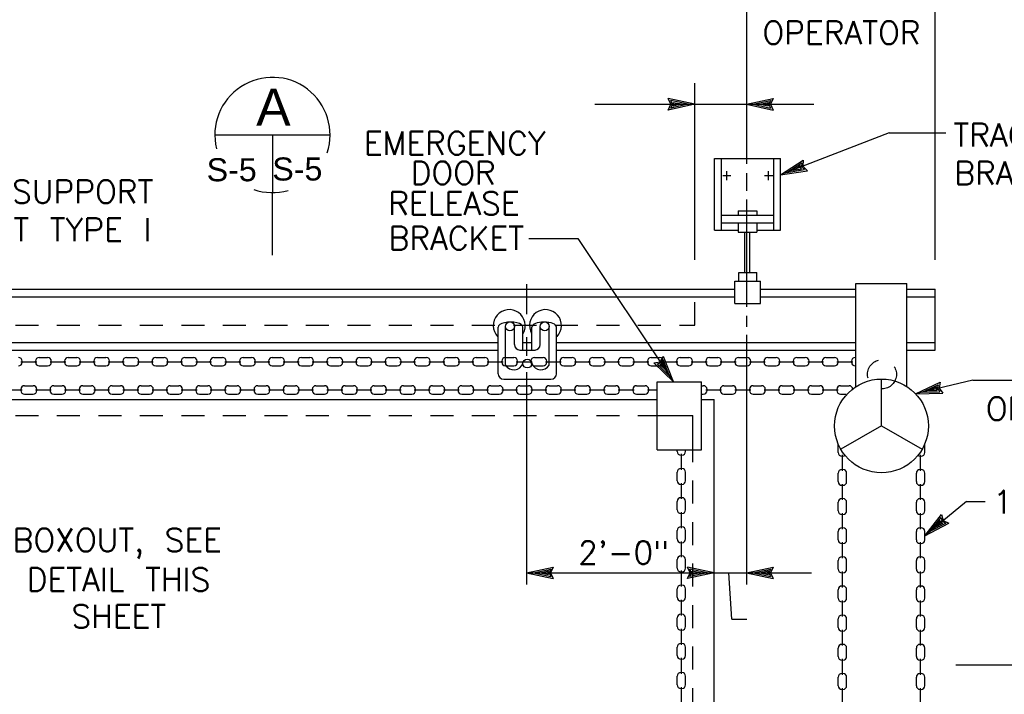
# Model space of a CAD drawing. Extents: x -31.3 to 10.7, y -20.4 to 9.6.
# Tile 8 of 25: x -18.8 to -13.4, y 2.2 to 5.8. Entities that reach past the tile are written whole.
import ezdxf
from ezdxf.enums import TextEntityAlignment as Align

# ---------------------------------------------------------------- set-up
doc = ezdxf.new("R2010")
doc.units = 0
doc.header["$MEASUREMENT"] = 0
doc.linetypes.add('HIDDEN2', pattern=[0.1875, 0.125, -0.0625])
doc.layers.add('01', color=7, linetype='CONTINUOUS')
doc.layers.add('02', color=7, linetype='CONTINUOUS')
doc.styles.add('ARIAL', font='Arial')
doc.styles.add('TXT_SHX', font='txt.shx')

msp = doc.modelspace()

# ---------------------------------------------------------------- linework, layer by layer
at = {"layer": '01', "color": 7, "linetype": 'CONTINUOUS'}
for p, q in [((-14.8296, 6.2604), (-14.8296, 5.0334)), ((-13.8066, 4.5134), (-13.8066, 6.2604)), ((-15.1096, 4.5134), (-15.1096, 5.4704)), ((-15.6516, 5.3564), (-15.1096, 5.3564)), ((-15.1096, 5.3564), (-15.2536, 5.3874)), ((-15.2396, 5.3564), (-15.2536, 5.3874)), ((-15.1096, 5.3564), (-15.2536, 5.3254)), ((-15.2536, 5.3254), (-15.2396, 5.3564)), ((-15.1466, 5.3564), (-15.2406, 5.3764)), ((-15.2316, 5.3564), (-15.2406, 5.3764)), ((-15.1466, 5.3564), (-15.2406, 5.3364)), ((-15.2406, 5.3364), (-15.2316, 5.3564)), ((-15.1826, 5.3564), (-15.2276, 5.3654)), ((-15.2236, 5.3564), (-15.2276, 5.3654)), ((-15.1826, 5.3564), (-15.2276, 5.3464)), ((-15.2276, 5.3464), (-15.2236, 5.3564)), ((-15.1096, 5.3564), (-14.8296, 5.3564)), ((-14.8296, 5.3564), (-14.6856, 5.3874)), ((-14.8296, 5.3564), (-14.4646, 5.3564)), ((-14.8296, 5.3564), (-14.6856, 5.3254)), ((-14.7926, 5.3564), (-14.6986, 5.3764)), ((-14.7926, 5.3564), (-14.6986, 5.3364)), ((-14.7566, 5.3564), (-14.7116, 5.3664)), ((-14.7566, 5.3564), (-14.7116, 5.3474)), ((-14.7116, 5.3664), (-14.7156, 5.3564)), ((-14.7156, 5.3564), (-14.7116, 5.3474)), ((-14.6986, 5.3764), (-14.7076, 5.3564)), ((-14.7076, 5.3564), (-14.6986, 5.3364)), ((-14.6856, 5.3874), (-14.6996, 5.3564)), ((-14.6996, 5.3564), (-14.6856, 5.3254)), ((-14.0566, 5.2024), (-14.6446, 4.9734)), ((-14.0566, 5.2024), (-13.7486, 5.2024)), ((-15.0026, 4.6744), (-15.0026, 5.0624)), ((-15.0026, 5.0624), (-14.6446, 5.0624)), ((-14.9656, 4.6774), (-14.9656, 5.0624)), ((-14.6816, 4.6744), (-14.6816, 5.0624)), ((-14.6446, 4.6744), (-14.6446, 5.0624)), ((-14.6446, 4.9734), (-14.5216, 5.0544)), ((-14.6106, 4.9864), (-14.5296, 5.0394)), ((-14.5766, 4.9994), (-14.5386, 5.0254)), ((-14.5386, 5.0254), (-14.5386, 5.0144)), ((-14.5296, 5.0394), (-14.5306, 5.0174)), ((-14.5216, 5.0544), (-14.5236, 5.0204)), ((-14.5236, 5.0204), (-14.4996, 4.9964)), ((-14.9586, 4.9704), (-14.9136, 4.9704)), ((-14.9366, 4.9454), (-14.9366, 4.9944)), ((-14.8296, 4.9824), (-14.8296, 4.8874)), ((-14.7326, 4.9704), (-14.6876, 4.9704)), ((-14.7106, 4.9454), (-14.7106, 4.9944)), ((-14.6446, 4.9734), (-14.4996, 4.9964)), ((-14.6106, 4.9864), (-14.5156, 5.0024)), ((-14.5766, 4.9994), (-14.5316, 5.0074)), ((-14.5386, 5.0144), (-14.5316, 5.0074)), ((-14.5306, 5.0174), (-14.5156, 5.0024)), ((-14.8296, 4.8404), (-14.8296, 4.2584)), ((-14.9656, 4.7564), (-14.6816, 4.7564)), ((-14.8746, 4.7794), (-14.7726, 4.7794)), ((-14.8746, 4.7794), (-14.8746, 4.7564)), ((-14.7726, 4.7794), (-14.7726, 4.7564)), ((-14.9636, 4.7144), (-14.6816, 4.7144)), ((-14.8746, 4.7144), (-14.8746, 4.6634)), ((-14.7726, 4.7144), (-14.7726, 4.6634)), ((-15.0026, 4.6744), (-14.8746, 4.6744)), ((-14.8746, 4.6634), (-14.7726, 4.6634)), ((-14.8386, 4.4444), (-14.8386, 4.6634)), ((-14.8106, 4.4444), (-14.8106, 4.6634)), ((-14.7746, 4.6744), (-14.6446, 4.6744)), ((-16.0096, 4.6294), (-15.7436, 4.6294)), ((-15.7436, 4.6294), (-15.2256, 3.8524)), ((-14.8706, 4.3974), (-14.8706, 4.4444)), ((-14.8706, 4.4444), (-14.7736, 4.4444)), ((-14.7736, 4.3974), (-14.7736, 4.4444)), ((-16.0216, 4.3814), (-16.0216, 4.2194)), ((-14.8936, 4.2764), (-14.8936, 4.3974)), ((-14.8936, 4.3974), (-14.7536, 4.3974)), ((-14.7536, 4.2764), (-14.7536, 4.3974)), ((-14.2366, 3.8234), (-14.2366, 4.3844)), ((-14.2366, 4.3844), (-13.9606, 4.3844)), ((-13.9606, 3.8274), (-13.9606, 4.3844)), ((-20.3936, 4.3544), (-14.8926, 4.3544)), ((-14.7536, 4.3544), (-14.2386, 4.3544)), ((-13.9586, 4.3544), (-13.8066, 4.3544)), ((-13.8066, 4.0234), (-13.8066, 4.3544)), ((-20.3936, 4.3124), (-14.8956, 4.3124)), ((-14.8936, 4.2764), (-14.7536, 4.2764)), ((-14.7556, 4.3124), (-14.2396, 4.3124)), ((-13.9586, 4.3124), (-13.8066, 4.3124)), ((-14.8296, 4.2104), (-14.8296, 4.1504)), ((-16.1756, 3.8964), (-16.1756, 4.1484)), ((-16.1366, 3.9424), (-16.1366, 4.1524)), ((-16.0876, 4.0544), (-16.0876, 4.1524)), ((-16.0416, 4.0244), (-16.0416, 4.1484)), ((-15.9936, 4.0244), (-15.9936, 4.1484)), ((-15.9476, 4.0544), (-15.9476, 4.1524)), ((-15.8986, 3.9424), (-15.8986, 4.1524)), ((-15.8596, 3.8964), (-15.8596, 4.1484)), ((-19.2156, 4.0654), (-16.1766, 4.0654)), ((-16.1786, 4.0974), (-16.1756, 4.0954)), ((-16.0416, 4.0654), (-15.9936, 4.0654)), ((-16.0216, 4.0944), (-16.0216, 3.9924)), ((-15.8566, 4.0974), (-15.8596, 4.0954)), ((-15.8566, 4.0654), (-14.2386, 4.0654)), ((-14.8296, 4.1064), (-14.8296, 2.7544)), ((-13.9586, 4.0654), (-13.8066, 4.0654)), ((-19.2156, 4.0234), (-16.1766, 4.0234)), ((-16.0576, 4.0244), (-15.9756, 4.0244)), ((-15.8596, 4.0234), (-14.2386, 4.0234)), ((-13.9636, 4.0234), (-13.8066, 4.0234)), ((-18.7636, 3.9614), (-18.6776, 3.9614)), ((-18.7566, 3.9584), (-18.7566, 3.9644)), ((-18.6846, 3.9584), (-18.6846, 3.9644)), ((-18.6646, 3.9844), (-18.6186, 3.9844)), ((-18.6056, 3.9614), (-18.5196, 3.9614)), ((-18.5986, 3.9584), (-18.5986, 3.9644)), ((-18.5266, 3.9584), (-18.5266, 3.9644)), ((-18.5066, 3.9844), (-18.4606, 3.9844)), ((-18.4476, 3.9614), (-18.3616, 3.9614)), ((-18.4406, 3.9584), (-18.4406, 3.9644)), ((-18.3686, 3.9584), (-18.3686, 3.9644)), ((-18.3486, 3.9844), (-18.3026, 3.9844)), ((-18.2896, 3.9614), (-18.2036, 3.9614)), ((-18.2826, 3.9584), (-18.2826, 3.9644)), ((-18.2106, 3.9584), (-18.2106, 3.9644)), ((-18.1906, 3.9844), (-18.1446, 3.9844)), ((-18.1316, 3.9614), (-18.0456, 3.9614)), ((-18.1246, 3.9584), (-18.1246, 3.9644)), ((-18.0526, 3.9584), (-18.0526, 3.9644)), ((-18.0326, 3.9844), (-17.9866, 3.9844)), ((-17.9736, 3.9614), (-17.8876, 3.9614)), ((-17.9666, 3.9584), (-17.9666, 3.9644)), ((-17.8946, 3.9584), (-17.8946, 3.9644)), ((-17.8746, 3.9844), (-17.8286, 3.9844)), ((-17.8156, 3.9614), (-17.7296, 3.9614)), ((-17.8086, 3.9584), (-17.8086, 3.9644)), ((-17.7366, 3.9584), (-17.7366, 3.9644)), ((-17.7166, 3.9844), (-17.6706, 3.9844)), ((-17.6576, 3.9614), (-17.5716, 3.9614)), ((-17.6506, 3.9584), (-17.6506, 3.9644)), ((-17.5786, 3.9584), (-17.5786, 3.9644)), ((-17.5586, 3.9844), (-17.5126, 3.9844)), ((-17.4996, 3.9614), (-17.4136, 3.9614)), ((-17.4926, 3.9584), (-17.4926, 3.9644)), ((-17.4206, 3.9584), (-17.4206, 3.9644)), ((-17.4006, 3.9844), (-17.3546, 3.9844)), ((-17.3416, 3.9614), (-17.2556, 3.9614)), ((-17.3346, 3.9584), (-17.3346, 3.9644)), ((-17.2626, 3.9584), (-17.2626, 3.9644)), ((-17.2426, 3.9844), (-17.1966, 3.9844)), ((-17.1836, 3.9614), (-17.0976, 3.9614)), ((-17.1766, 3.9584), (-17.1766, 3.9644)), ((-17.1046, 3.9584), (-17.1046, 3.9644)), ((-17.0846, 3.9844), (-17.0386, 3.9844)), ((-17.0256, 3.9614), (-16.9396, 3.9614)), ((-17.0186, 3.9584), (-17.0186, 3.9644)), ((-16.9466, 3.9584), (-16.9466, 3.9644)), ((-16.9266, 3.9844), (-16.8806, 3.9844)), ((-16.8676, 3.9614), (-16.7816, 3.9614)), ((-16.8606, 3.9584), (-16.8606, 3.9644)), ((-16.7886, 3.9584), (-16.7886, 3.9644)), ((-16.7686, 3.9844), (-16.7226, 3.9844)), ((-16.7096, 3.9614), (-16.6236, 3.9614)), ((-16.7026, 3.9584), (-16.7026, 3.9644)), ((-16.6306, 3.9584), (-16.6306, 3.9644)), ((-16.6106, 3.9844), (-16.5646, 3.9844)), ((-16.5516, 3.9614), (-16.4656, 3.9614)), ((-16.5446, 3.9584), (-16.5446, 3.9644)), ((-16.4726, 3.9584), (-16.4726, 3.9644)), ((-16.4526, 3.9844), (-16.4066, 3.9844)), ((-16.3936, 3.9614), (-16.3076, 3.9614)), ((-16.3866, 3.9584), (-16.3866, 3.9644)), ((-16.3146, 3.9584), (-16.3146, 3.9644)), ((-16.2946, 3.9844), (-16.2486, 3.9844)), ((-16.2356, 3.9614), (-16.1496, 3.9614)), ((-16.2286, 3.9584), (-16.2286, 3.9644)), ((-16.1566, 3.9584), (-16.1566, 3.9644)), ((-16.1366, 3.9844), (-16.0906, 3.9844)), ((-16.0776, 3.9614), (-15.9916, 3.9614)), ((-16.0706, 3.9584), (-16.0706, 3.9644)), ((-15.9986, 3.9584), (-15.9986, 3.9644)), ((-15.9786, 3.9844), (-15.9326, 3.9844)), ((-15.9196, 3.9614), (-15.8336, 3.9614)), ((-15.9126, 3.9584), (-15.9126, 3.9644)), ((-15.8406, 3.9584), (-15.8406, 3.9644)), ((-15.8206, 3.9844), (-15.7746, 3.9844)), ((-15.7616, 3.9614), (-15.6756, 3.9614)), ((-15.7546, 3.9584), (-15.7546, 3.9644)), ((-15.6826, 3.9584), (-15.6826, 3.9644)), ((-15.6626, 3.9844), (-15.6166, 3.9844)), ((-15.6036, 3.9614), (-15.5176, 3.9614)), ((-15.5966, 3.9584), (-15.5966, 3.9644)), ((-15.5246, 3.9584), (-15.5246, 3.9644)), ((-15.5046, 3.9844), (-15.4586, 3.9844)), ((-15.4456, 3.9614), (-15.3596, 3.9614)), ((-15.4386, 3.9584), (-15.4386, 3.9644)), ((-15.3666, 3.9584), (-15.3666, 3.9644)), ((-15.3466, 3.9844), (-15.3006, 3.9844)), ((-15.3316, 3.9554), (-15.2976, 3.9604)), ((-15.2256, 3.8524), (-15.3316, 3.9554)), ((-15.3146, 3.9504), (-15.2936, 3.9544)), ((-15.2976, 3.9604), (-15.2796, 3.9894)), ((-15.2936, 3.9544), (-15.2816, 3.9724)), ((-15.2886, 3.9474), (-15.2836, 3.9554)), ((-15.2876, 3.9614), (-15.2016, 3.9614)), ((-15.2656, 3.9134), (-15.2836, 3.9554)), ((-15.2466, 3.8834), (-15.2816, 3.9724)), ((-15.2806, 3.9584), (-15.2806, 3.9644)), ((-15.2256, 3.8524), (-15.2796, 3.9894)), ((-15.2086, 3.9584), (-15.2086, 3.9644)), ((-15.1886, 3.9844), (-15.1426, 3.9844)), ((-15.1296, 3.9614), (-15.0436, 3.9614)), ((-15.1226, 3.9584), (-15.1226, 3.9644)), ((-15.0506, 3.9584), (-15.0506, 3.9644)), ((-15.0306, 3.9844), (-14.9846, 3.9844)), ((-14.9716, 3.9614), (-14.8856, 3.9614)), ((-14.9646, 3.9584), (-14.9646, 3.9644)), ((-14.8926, 3.9584), (-14.8926, 3.9644)), ((-14.8726, 3.9844), (-14.8266, 3.9844)), ((-14.8136, 3.9614), (-14.7276, 3.9614)), ((-14.8066, 3.9584), (-14.8066, 3.9644)), ((-14.7346, 3.9584), (-14.7346, 3.9644)), ((-14.7146, 3.9844), (-14.6686, 3.9844)), ((-14.6556, 3.9614), (-14.5696, 3.9614)), ((-14.6486, 3.9584), (-14.6486, 3.9644)), ((-14.5766, 3.9584), (-14.5766, 3.9644)), ((-14.5566, 3.9844), (-14.5106, 3.9844)), ((-14.4976, 3.9614), (-14.4116, 3.9614)), ((-14.4906, 3.9584), (-14.4906, 3.9644)), ((-14.4186, 3.9584), (-14.4186, 3.9644)), ((-14.3986, 3.9844), (-14.3526, 3.9844)), ((-14.3396, 3.9614), (-14.2536, 3.9614)), ((-14.3326, 3.9584), (-14.3326, 3.9644)), ((-14.2606, 3.9584), (-14.2606, 3.9644)), ((-14.2406, 3.9844), (-14.2396, 3.9844)), ((-18.6646, 3.9384), (-18.6186, 3.9384)), ((-18.5066, 3.9384), (-18.4606, 3.9384)), ((-18.3486, 3.9384), (-18.3026, 3.9384)), ((-18.1906, 3.9384), (-18.1446, 3.9384)), ((-18.0326, 3.9384), (-17.9866, 3.9384)), ((-17.8746, 3.9384), (-17.8286, 3.9384)), ((-17.7166, 3.9384), (-17.6706, 3.9384)), ((-17.5586, 3.9384), (-17.5126, 3.9384)), ((-17.4006, 3.9384), (-17.3546, 3.9384)), ((-17.2426, 3.9384), (-17.1966, 3.9384)), ((-17.0846, 3.9384), (-17.0386, 3.9384)), ((-16.9266, 3.9384), (-16.8806, 3.9384)), ((-16.7686, 3.9384), (-16.7226, 3.9384)), ((-16.6106, 3.9384), (-16.5646, 3.9384)), ((-16.4526, 3.9384), (-16.4066, 3.9384)), ((-16.2946, 3.9384), (-16.2486, 3.9384)), ((-16.1366, 3.9384), (-16.0906, 3.9384)), ((-16.0216, 3.9044), (-16.0216, 2.7544)), ((-15.9786, 3.9384), (-15.9326, 3.9384)), ((-15.8206, 3.9384), (-15.7746, 3.9384)), ((-15.6626, 3.9384), (-15.6166, 3.9384)), ((-15.5046, 3.9384), (-15.4586, 3.9384)), ((-15.3466, 3.9384), (-15.3006, 3.9384)), ((-15.2466, 3.8834), (-15.3146, 3.9504)), ((-15.2996, 3.9454), (-15.2886, 3.9474)), ((-15.2656, 3.9134), (-15.2996, 3.9454)), ((-15.1886, 3.9384), (-15.1426, 3.9384)), ((-15.0306, 3.9384), (-14.9846, 3.9384)), ((-14.8726, 3.9384), (-14.8266, 3.9384)), ((-14.7146, 3.9384), (-14.6686, 3.9384)), ((-14.5566, 3.9384), (-14.5106, 3.9384)), ((-14.3986, 3.9384), (-14.3526, 3.9384)), ((-14.2406, 3.9384), (-14.2386, 3.9384)), ((-16.1456, 3.8664), (-15.8896, 3.8664)), ((-15.3136, 3.4844), (-15.3136, 3.8524)), ((-15.3136, 3.8524), (-15.0726, 3.8524)), ((-15.0726, 3.4844), (-15.0726, 3.8524)), ((-14.0976, 3.6134), (-14.0976, 3.8674)), ((-13.6026, 3.8604), (-13.9126, 3.7874)), ((-13.9126, 3.7874), (-13.7796, 3.8504)), ((-13.7796, 3.8504), (-13.7856, 3.8174)), ((-13.6026, 3.8604), (-13.3896, 3.8604)), ((-18.8426, 3.8084), (-18.7566, 3.8084)), ((-18.7636, 3.8054), (-18.7636, 3.8114)), ((-18.7436, 3.8314), (-18.6976, 3.8314)), ((-18.6846, 3.8084), (-18.5986, 3.8084)), ((-18.6776, 3.8054), (-18.6776, 3.8114)), ((-18.6056, 3.8054), (-18.6056, 3.8114)), ((-18.5856, 3.8314), (-18.5396, 3.8314)), ((-18.5266, 3.8084), (-18.4406, 3.8084)), ((-18.5196, 3.8054), (-18.5196, 3.8114)), ((-18.4476, 3.8054), (-18.4476, 3.8114)), ((-18.4276, 3.8314), (-18.3816, 3.8314)), ((-18.3686, 3.8084), (-18.2826, 3.8084)), ((-18.3616, 3.8054), (-18.3616, 3.8114)), ((-18.2896, 3.8054), (-18.2896, 3.8114)), ((-18.2696, 3.8314), (-18.2236, 3.8314)), ((-18.2106, 3.8084), (-18.1246, 3.8084)), ((-18.2036, 3.8054), (-18.2036, 3.8114)), ((-18.1316, 3.8054), (-18.1316, 3.8114)), ((-18.1116, 3.8314), (-18.0656, 3.8314)), ((-18.0526, 3.8084), (-17.9666, 3.8084)), ((-18.0456, 3.8054), (-18.0456, 3.8114)), ((-17.9736, 3.8054), (-17.9736, 3.8114)), ((-17.9536, 3.8314), (-17.9076, 3.8314)), ((-17.8946, 3.8084), (-17.8086, 3.8084)), ((-17.8876, 3.8054), (-17.8876, 3.8114)), ((-17.8156, 3.8054), (-17.8156, 3.8114)), ((-17.7956, 3.8314), (-17.7496, 3.8314)), ((-17.7366, 3.8084), (-17.6506, 3.8084)), ((-17.7296, 3.8054), (-17.7296, 3.8114)), ((-17.6576, 3.8054), (-17.6576, 3.8114)), ((-17.6376, 3.8314), (-17.5916, 3.8314)), ((-17.5786, 3.8084), (-17.4926, 3.8084)), ((-17.5716, 3.8054), (-17.5716, 3.8114)), ((-17.4996, 3.8054), (-17.4996, 3.8114)), ((-17.4796, 3.8314), (-17.4336, 3.8314)), ((-17.4206, 3.8084), (-17.3346, 3.8084)), ((-17.4136, 3.8054), (-17.4136, 3.8114)), ((-17.3416, 3.8054), (-17.3416, 3.8114)), ((-17.3216, 3.8314), (-17.2756, 3.8314)), ((-17.2626, 3.8084), (-17.1766, 3.8084)), ((-17.2556, 3.8054), (-17.2556, 3.8114)), ((-17.1836, 3.8054), (-17.1836, 3.8114)), ((-17.1636, 3.8314), (-17.1176, 3.8314)), ((-17.1046, 3.8084), (-17.0186, 3.8084)), ((-17.0976, 3.8054), (-17.0976, 3.8114)), ((-17.0256, 3.8054), (-17.0256, 3.8114)), ((-17.0056, 3.8314), (-16.9596, 3.8314)), ((-16.9466, 3.8084), (-16.8606, 3.8084)), ((-16.9396, 3.8054), (-16.9396, 3.8114)), ((-16.8676, 3.8054), (-16.8676, 3.8114)), ((-16.8476, 3.8314), (-16.8016, 3.8314)), ((-16.7886, 3.8084), (-16.7026, 3.8084)), ((-16.7816, 3.8054), (-16.7816, 3.8114)), ((-16.7096, 3.8054), (-16.7096, 3.8114)), ((-16.6896, 3.8314), (-16.6436, 3.8314)), ((-16.6306, 3.8084), (-16.5446, 3.8084)), ((-16.6236, 3.8054), (-16.6236, 3.8114)), ((-16.5516, 3.8054), (-16.5516, 3.8114)), ((-16.5316, 3.8314), (-16.4856, 3.8314)), ((-16.4726, 3.8084), (-16.3866, 3.8084)), ((-16.4656, 3.8054), (-16.4656, 3.8114)), ((-16.3936, 3.8054), (-16.3936, 3.8114)), ((-16.3736, 3.8314), (-16.3276, 3.8314)), ((-16.3146, 3.8084), (-16.2286, 3.8084)), ((-16.3076, 3.8054), (-16.3076, 3.8114)), ((-16.2356, 3.8054), (-16.2356, 3.8114)), ((-16.2156, 3.8314), (-16.1696, 3.8314)), ((-16.1566, 3.8084), (-16.0706, 3.8084)), ((-16.1496, 3.8054), (-16.1496, 3.8114)), ((-16.0776, 3.8054), (-16.0776, 3.8114)), ((-16.0576, 3.8314), (-16.0116, 3.8314)), ((-15.9986, 3.8084), (-15.9126, 3.8084)), ((-15.9916, 3.8054), (-15.9916, 3.8114)), ((-15.9196, 3.8054), (-15.9196, 3.8114)), ((-15.8996, 3.8314), (-15.8536, 3.8314)), ((-15.8406, 3.8084), (-15.7546, 3.8084)), ((-15.8336, 3.8054), (-15.8336, 3.8114)), ((-15.7616, 3.8054), (-15.7616, 3.8114)), ((-15.7416, 3.8314), (-15.6956, 3.8314)), ((-15.6826, 3.8084), (-15.5966, 3.8084)), ((-15.6756, 3.8054), (-15.6756, 3.8114)), ((-15.6036, 3.8054), (-15.6036, 3.8114)), ((-15.5836, 3.8314), (-15.5376, 3.8314)), ((-15.5246, 3.8084), (-15.4386, 3.8084)), ((-15.5176, 3.8054), (-15.5176, 3.8114)), ((-15.4456, 3.8054), (-15.4456, 3.8114)), ((-15.4256, 3.8314), (-15.3796, 3.8314)), ((-15.3666, 3.8084), (-15.3136, 3.8084)), ((-15.3596, 3.8054), (-15.3596, 3.8114)), ((-15.0736, 3.8314), (-15.0636, 3.8314)), ((-15.0506, 3.8084), (-14.9646, 3.8084)), ((-15.0436, 3.8054), (-15.0436, 3.8114)), ((-14.9716, 3.8054), (-14.9716, 3.8114)), ((-14.9516, 3.8314), (-14.9056, 3.8314)), ((-14.8926, 3.8084), (-14.8066, 3.8084)), ((-14.8856, 3.8054), (-14.8856, 3.8114)), ((-14.8136, 3.8054), (-14.8136, 3.8114)), ((-14.7936, 3.8314), (-14.7476, 3.8314)), ((-14.7346, 3.8084), (-14.6486, 3.8084)), ((-14.7276, 3.8054), (-14.7276, 3.8114)), ((-14.6556, 3.8054), (-14.6556, 3.8114)), ((-14.6356, 3.8314), (-14.5896, 3.8314)), ((-14.5766, 3.8084), (-14.4906, 3.8084)), ((-14.5696, 3.8054), (-14.5696, 3.8114)), ((-14.4976, 3.8054), (-14.4976, 3.8114)), ((-14.4776, 3.8314), (-14.4316, 3.8314)), ((-14.4186, 3.8084), (-14.3326, 3.8084)), ((-14.4116, 3.8054), (-14.4116, 3.8114)), ((-14.3396, 3.8054), (-14.3396, 3.8114)), ((-14.3196, 3.8314), (-14.2736, 3.8314)), ((-13.9126, 3.7874), (-13.7656, 3.7904)), ((-13.8766, 3.7954), (-13.7896, 3.8364)), ((-13.8766, 3.7954), (-13.7806, 3.7984)), ((-13.8416, 3.8044), (-13.7996, 3.8244)), ((-13.8416, 3.8044), (-13.7956, 3.8054)), ((-13.7996, 3.8244), (-13.8016, 3.8134)), ((-13.8016, 3.8134), (-13.7956, 3.8054)), ((-13.7896, 3.8364), (-13.7936, 3.8154)), ((-13.7936, 3.8154), (-13.7806, 3.7984)), ((-13.7856, 3.8174), (-13.7656, 3.7904)), ((-21.3316, 3.7574), (-15.3136, 3.7574)), ((-18.7436, 3.7854), (-18.6976, 3.7854)), ((-18.5856, 3.7854), (-18.5396, 3.7854)), ((-18.4276, 3.7854), (-18.3816, 3.7854)), ((-18.2696, 3.7854), (-18.2236, 3.7854)), ((-18.1116, 3.7854), (-18.0656, 3.7854)), ((-17.9536, 3.7854), (-17.9076, 3.7854)), ((-17.7956, 3.7854), (-17.7496, 3.7854)), ((-17.6376, 3.7854), (-17.5916, 3.7854)), ((-17.4796, 3.7854), (-17.4336, 3.7854)), ((-17.3216, 3.7854), (-17.2756, 3.7854)), ((-17.1636, 3.7854), (-17.1176, 3.7854)), ((-17.0056, 3.7854), (-16.9596, 3.7854)), ((-16.8476, 3.7854), (-16.8016, 3.7854)), ((-16.6896, 3.7854), (-16.6436, 3.7854)), ((-16.5316, 3.7854), (-16.4856, 3.7854)), ((-16.3736, 3.7854), (-16.3276, 3.7854)), ((-16.2156, 3.7854), (-16.1696, 3.7854)), ((-16.0576, 3.7854), (-16.0116, 3.7854)), ((-15.8996, 3.7854), (-15.8536, 3.7854)), ((-15.7416, 3.7854), (-15.6956, 3.7854)), ((-15.5836, 3.7854), (-15.5376, 3.7854)), ((-15.4256, 3.7854), (-15.3796, 3.7854)), ((-15.0736, 3.7574), (-15.0056, 3.7574)), ((-15.0716, 3.7854), (-15.0636, 3.7854)), ((-15.0056, -0.0096), (-15.0056, 3.7574)), ((-14.9516, 3.7854), (-14.9056, 3.7854)), ((-14.7936, 3.7854), (-14.7476, 3.7854)), ((-14.6356, 3.7854), (-14.5896, 3.7854)), ((-14.4776, 3.7854), (-14.4316, 3.7854)), ((-14.3196, 3.7854), (-14.2886, 3.7854)), ((-15.3146, 3.6704), (-15.1196, 3.6704)), ((-15.1196, 3.4844), (-15.1196, 3.6704)), ((-14.0976, 3.6134), (-14.3176, 3.4864)), ((-14.0976, 3.6134), (-13.8776, 3.4864)), ((-15.3136, 3.4844), (-15.0726, 3.4844)), ((-15.2056, 3.4744), (-15.2056, 3.4844)), ((-15.1596, 3.4744), (-15.1596, 3.4844)), ((-14.3326, 3.4694), (-14.3326, 3.5124)), ((-13.8626, 3.4694), (-13.8626, 3.5124)), ((-15.1796, 3.4544), (-15.1856, 3.4544)), ((-15.1826, 3.3754), (-15.1826, 3.4614)), ((-14.3066, 3.4494), (-14.3126, 3.4494)), ((-14.3096, 3.3704), (-14.3096, 3.4564)), ((-13.8886, 3.4494), (-13.8826, 3.4494)), ((-13.8856, 3.3704), (-13.8856, 3.4564)), ((-15.1796, 3.3824), (-15.1856, 3.3824)), ((-14.3066, 3.3774), (-14.3126, 3.3774)), ((-13.8886, 3.3774), (-13.8826, 3.3774)), ((-15.2056, 3.3164), (-15.2056, 3.3624)), ((-15.1596, 3.3164), (-15.1596, 3.3624)), ((-14.3326, 3.3114), (-14.3326, 3.3574)), ((-14.2866, 3.3114), (-14.2866, 3.3574)), ((-13.9086, 3.3114), (-13.9086, 3.3574)), ((-13.8626, 3.3114), (-13.8626, 3.3574)), ((-15.1796, 3.2964), (-15.1856, 3.2964)), ((-15.1826, 3.2174), (-15.1826, 3.3034)), ((-14.3066, 3.2914), (-14.3126, 3.2914)), ((-14.3096, 3.2124), (-14.3096, 3.2984)), ((-13.8886, 3.2914), (-13.8826, 3.2914)), ((-13.8856, 3.2124), (-13.8856, 3.2984)), ((-15.2056, 3.1584), (-15.2056, 3.2044)), ((-15.1796, 3.2244), (-15.1856, 3.2244)), ((-15.1596, 3.1584), (-15.1596, 3.2044)), ((-14.3066, 3.2194), (-14.3126, 3.2194)), ((-13.8886, 3.2194), (-13.8826, 3.2194)), ((-13.6366, 3.2044), (-13.8626, 3.0184)), ((-13.6366, 3.2044), (-13.5346, 3.2044)), ((-14.3326, 3.1534), (-14.3326, 3.1994)), ((-14.2866, 3.1534), (-14.2866, 3.1994)), ((-13.9086, 3.1534), (-13.9086, 3.1994)), ((-13.8626, 3.1534), (-13.8626, 3.1994)), ((-15.1796, 3.1384), (-15.1856, 3.1384)), ((-15.1826, 3.0594), (-15.1826, 3.1454)), ((-14.3066, 3.1334), (-14.3126, 3.1334)), ((-14.3096, 3.0544), (-14.3096, 3.1404)), ((-13.8886, 3.1334), (-13.8826, 3.1334)), ((-13.8856, 3.0544), (-13.8856, 3.1404)), ((-13.8626, 3.0184), (-13.7716, 3.1334)), ((-13.8336, 3.0424), (-13.7746, 3.1174)), ((-13.8066, 3.0644), (-13.7776, 3.1014)), ((-13.7776, 3.1014), (-13.7746, 3.0904)), ((-13.7746, 3.1174), (-13.7686, 3.0964)), ((-13.7716, 3.1334), (-13.7626, 3.1014)), ((-13.7686, 3.0964), (-13.7486, 3.0864)), ((-13.7626, 3.1014), (-13.7316, 3.0864)), ((-15.2056, 3.0004), (-15.2056, 3.0464)), ((-15.1796, 3.0664), (-15.1856, 3.0664)), ((-15.1596, 3.0004), (-15.1596, 3.0464)), ((-14.3066, 3.0614), (-14.3126, 3.0614)), ((-13.8886, 3.0614), (-13.8826, 3.0614)), ((-13.8626, 3.0184), (-13.7316, 3.0864)), ((-13.8336, 3.0424), (-13.7486, 3.0864)), ((-13.8066, 3.0644), (-13.7656, 3.0864)), ((-13.7746, 3.0904), (-13.7656, 3.0864)), ((-14.3326, 2.9954), (-14.3326, 3.0414)), ((-14.2866, 2.9954), (-14.2866, 3.0414)), ((-13.9086, 2.9954), (-13.9086, 3.0414)), ((-13.8626, 2.9954), (-13.8626, 3.0414)), ((-15.1796, 2.9804), (-15.1856, 2.9804)), ((-15.1826, 2.9014), (-15.1826, 2.9874)), ((-14.3066, 2.9754), (-14.3126, 2.9754)), ((-14.3096, 2.8964), (-14.3096, 2.9824)), ((-13.8886, 2.9754), (-13.8826, 2.9754)), ((-13.8856, 2.8964), (-13.8856, 2.9824)), ((-15.2056, 2.8424), (-15.2056, 2.8884)), ((-15.1796, 2.9084), (-15.1856, 2.9084)), ((-15.1596, 2.8424), (-15.1596, 2.8884)), ((-14.3326, 2.8374), (-14.3326, 2.8834)), ((-14.3066, 2.9034), (-14.3126, 2.9034)), ((-14.2866, 2.8374), (-14.2866, 2.8834)), ((-13.9086, 2.8374), (-13.9086, 2.8834)), ((-13.8886, 2.9034), (-13.8826, 2.9034)), ((-13.8626, 2.8374), (-13.8626, 2.8834)), ((-16.0216, 2.8174), (-15.8776, 2.8484)), ((-15.9846, 2.8174), (-15.8906, 2.8374)), ((-15.8906, 2.8374), (-15.8996, 2.8174)), ((-15.8776, 2.8484), (-15.8916, 2.8174)), ((-15.1826, 2.7434), (-15.1826, 2.8294)), ((-15.0056, 2.8174), (-15.1496, 2.8484)), ((-15.1356, 2.8174), (-15.1496, 2.8484)), ((-15.0426, 2.8174), (-15.1366, 2.8374)), ((-15.1276, 2.8174), (-15.1366, 2.8374)), ((-14.8296, 2.8174), (-14.6856, 2.8484)), ((-14.7926, 2.8174), (-14.6986, 2.8374)), ((-14.6986, 2.8374), (-14.7076, 2.8174)), ((-14.6856, 2.8484), (-14.6996, 2.8174)), ((-16.0216, 2.8174), (-15.0056, 2.8174)), ((-16.0216, 2.8174), (-15.8776, 2.7864)), ((-15.9846, 2.8174), (-15.8906, 2.7974)), ((-15.9486, 2.8174), (-15.9036, 2.8274)), ((-15.9486, 2.8174), (-15.9036, 2.8084)), ((-15.9036, 2.8274), (-15.9076, 2.8174)), ((-15.9076, 2.8174), (-15.9036, 2.8084)), ((-15.8996, 2.8174), (-15.8906, 2.7974)), ((-15.8916, 2.8174), (-15.8776, 2.7864)), ((-15.1796, 2.8224), (-15.1856, 2.8224)), ((-15.0056, 2.8174), (-15.1496, 2.7864)), ((-15.1496, 2.7864), (-15.1356, 2.8174)), ((-15.0426, 2.8174), (-15.1366, 2.7974)), ((-15.1366, 2.7974), (-15.1276, 2.8174)), ((-15.0786, 2.8174), (-15.1236, 2.8264)), ((-15.1196, 2.8174), (-15.1236, 2.8264)), ((-15.0786, 2.8174), (-15.1236, 2.8074)), ((-15.1236, 2.8074), (-15.1196, 2.8174)), ((-15.0056, 2.8174), (-14.8296, 2.8174)), ((-14.9086, 2.5654), (-14.9256, 2.8174)), ((-14.8296, 2.8174), (-14.4766, 2.8174)), ((-14.8296, 2.8174), (-14.6856, 2.7864)), ((-14.7926, 2.8174), (-14.6986, 2.7974)), ((-14.7566, 2.8174), (-14.7116, 2.8274)), ((-14.7566, 2.8174), (-14.7116, 2.8084)), ((-14.7116, 2.8274), (-14.7156, 2.8174)), ((-14.7156, 2.8174), (-14.7116, 2.8084)), ((-14.7076, 2.8174), (-14.6986, 2.7974)), ((-14.6996, 2.8174), (-14.6856, 2.7864)), ((-14.3066, 2.8174), (-14.3126, 2.8174)), ((-14.3096, 2.7384), (-14.3096, 2.8244)), ((-13.8886, 2.8174), (-13.8826, 2.8174)), ((-13.8856, 2.7384), (-13.8856, 2.8244)), ((-15.2056, 2.6844), (-15.2056, 2.7304)), ((-15.1796, 2.7504), (-15.1856, 2.7504)), ((-15.1596, 2.6844), (-15.1596, 2.7304)), ((-14.3326, 2.6794), (-14.3326, 2.7254)), ((-14.3066, 2.7454), (-14.3126, 2.7454)), ((-14.2866, 2.6794), (-14.2866, 2.7254)), ((-13.9086, 2.6794), (-13.9086, 2.7254)), ((-13.8886, 2.7454), (-13.8826, 2.7454)), ((-13.8626, 2.6794), (-13.8626, 2.7254)), ((-15.1826, 2.5854), (-15.1826, 2.6714)), ((-15.1796, 2.6644), (-15.1856, 2.6644)), ((-14.3066, 2.6594), (-14.3126, 2.6594)), ((-14.3096, 2.5804), (-14.3096, 2.6664)), ((-13.8886, 2.6594), (-13.8826, 2.6594)), ((-13.8856, 2.5804), (-13.8856, 2.6664)), ((-15.2056, 2.5264), (-15.2056, 2.5724)), ((-15.1796, 2.5924), (-15.1856, 2.5924)), ((-15.1596, 2.5264), (-15.1596, 2.5724)), ((-14.9086, 2.5654), (-14.8276, 2.5654)), ((-14.3326, 2.5214), (-14.3326, 2.5674)), ((-14.3066, 2.5874), (-14.3126, 2.5874)), ((-14.2866, 2.5214), (-14.2866, 2.5674)), ((-13.9086, 2.5214), (-13.9086, 2.5674)), ((-13.8886, 2.5874), (-13.8826, 2.5874)), ((-13.8626, 2.5214), (-13.8626, 2.5674)), ((-15.1826, 2.4274), (-15.1826, 2.5134)), ((-15.1796, 2.5064), (-15.1856, 2.5064)), ((-14.3066, 2.5014), (-14.3126, 2.5014)), ((-14.3096, 2.4224), (-14.3096, 2.5084)), ((-13.8886, 2.5014), (-13.8826, 2.5014)), ((-13.8856, 2.4224), (-13.8856, 2.5084)), ((-15.2056, 2.3684), (-15.2056, 2.4144)), ((-15.1796, 2.4344), (-15.1856, 2.4344)), ((-15.1596, 2.3684), (-15.1596, 2.4144)), ((-14.3326, 2.3634), (-14.3326, 2.4094)), ((-14.3066, 2.4294), (-14.3126, 2.4294)), ((-14.2866, 2.3634), (-14.2866, 2.4094)), ((-13.9086, 2.3634), (-13.9086, 2.4094)), ((-13.8886, 2.4294), (-13.8826, 2.4294)), ((-13.8626, 2.3634), (-13.8626, 2.4094)), ((-15.1826, 2.2694), (-15.1826, 2.3554)), ((-14.3096, 2.2644), (-14.3096, 2.3504)), ((-13.8856, 2.2644), (-13.8856, 2.3504)), ((-15.1796, 2.3484), (-15.1856, 2.3484)), ((-14.3066, 2.3434), (-14.3126, 2.3434)), ((-13.8886, 2.3434), (-13.8826, 2.3434)), ((-15.2056, 2.2104), (-15.2056, 2.2564)), ((-15.1796, 2.2764), (-15.1856, 2.2764)), ((-15.1596, 2.2104), (-15.1596, 2.2564)), ((-14.3326, 2.2054), (-14.3326, 2.2514)), ((-14.3066, 2.2714), (-14.3126, 2.2714)), ((-14.2866, 2.2054), (-14.2866, 2.2514)), ((-13.9086, 2.2054), (-13.9086, 2.2514)), ((-13.8886, 2.2714), (-13.8826, 2.2714)), ((-13.8626, 2.2054), (-13.8626, 2.2514)), ((-15.1796, 2.1904), (-15.1856, 2.1904)), ((-15.1826, 2.1114), (-15.1826, 2.1974)), ((-14.3096, 2.1064), (-14.3096, 2.1924)), ((-13.8856, 2.1064), (-13.8856, 2.1924)), ((-14.3066, 2.1854), (-14.3126, 2.1854)), ((-13.8886, 2.1854), (-13.8826, 2.1854))]:
    msp.add_line(p, q, dxfattribs=at)
at = {"layer": '01', "color": 7, "linetype": 'HIDDEN2'}
for p, q in [((-15.1096, 4.1594), (-15.1096, 4.3544)), ((-20.1436, 4.1594), (-15.1096, 4.1594)), ((-20.1436, 3.6704), (-15.3146, 3.6704)), ((-15.1196, 1.1674), (-15.1196, 3.4834))]:
    msp.add_line(p, q, dxfattribs=at)
at = {"layer": '01', "color": 7, "linetype": 'CONTINUOUS'}
for centre, radius in [((-16.1121, 4.1524), 0.0245), ((-15.9231, 4.1524), 0.0245), ((-16.0176, 3.9514), 0.024), ((-14.0976, 3.6134), 0.254)]:
    msp.add_circle(centre, radius, dxfattribs=at)
at = {"layer": '01', "color": 7, "linetype": 'HIDDEN2'}
msp.add_circle((-14.0951, 3.8929), 0.0785, dxfattribs=at)
at = {"layer": '01', "color": 7, "linetype": 'CONTINUOUS'}
for centre, radius, start, end in [((-16.1159, 4.1571), 0.0866, 330.4501, 223.5955), ((-15.9193, 4.1571), 0.0866, 316.4045, 209.5499), ((-16.0576, 4.0544), 0.03, 180, 270), ((-15.9776, 4.0544), 0.03, 270, 360), ((-18.7766, 3.9644), 0.02, 0, 90), ((-18.7766, 3.9584), 0.02, 270, 360), ((-18.6646, 3.9644), 0.02, 90, 180), ((-18.6646, 3.9584), 0.02, 180, 270), ((-18.6186, 3.9644), 0.02, 0, 90), ((-18.6186, 3.9584), 0.02, 270, 360), ((-18.5066, 3.9644), 0.02, 90, 180), ((-18.5066, 3.9584), 0.02, 180, 270), ((-18.4606, 3.9644), 0.02, 0, 90), ((-18.4606, 3.9584), 0.02, 270, 360), ((-18.3486, 3.9644), 0.02, 90, 180), ((-18.3486, 3.9584), 0.02, 180, 270), ((-18.3026, 3.9644), 0.02, 0, 90), ((-18.3026, 3.9584), 0.02, 270, 360), ((-18.1906, 3.9644), 0.02, 90, 180), ((-18.1906, 3.9584), 0.02, 180, 270), ((-18.1446, 3.9644), 0.02, 0, 90), ((-18.1446, 3.9584), 0.02, 270, 360), ((-18.0326, 3.9644), 0.02, 90, 180), ((-18.0326, 3.9584), 0.02, 180, 270), ((-17.9866, 3.9644), 0.02, 0, 90), ((-17.9866, 3.9584), 0.02, 270, 360), ((-17.8746, 3.9644), 0.02, 90, 180), ((-17.8746, 3.9584), 0.02, 180, 270), ((-17.8286, 3.9644), 0.02, 0, 90), ((-17.8286, 3.9584), 0.02, 270, 360), ((-17.7166, 3.9644), 0.02, 90, 180), ((-17.7166, 3.9584), 0.02, 180, 270), ((-17.6706, 3.9644), 0.02, 0, 90), ((-17.6706, 3.9584), 0.02, 270, 360), ((-17.5586, 3.9644), 0.02, 90, 180), ((-17.5586, 3.9584), 0.02, 180, 270), ((-17.5126, 3.9644), 0.02, 0, 90), ((-17.5126, 3.9584), 0.02, 270, 360), ((-17.4006, 3.9644), 0.02, 90, 180), ((-17.4006, 3.9584), 0.02, 180, 270), ((-17.3546, 3.9644), 0.02, 0, 90), ((-17.3546, 3.9584), 0.02, 270, 360), ((-17.2426, 3.9644), 0.02, 90, 180), ((-17.2426, 3.9584), 0.02, 180, 270), ((-17.1966, 3.9644), 0.02, 0, 90), ((-17.1966, 3.9584), 0.02, 270, 360), ((-17.0846, 3.9644), 0.02, 90, 180), ((-17.0846, 3.9584), 0.02, 180, 270), ((-17.0386, 3.9644), 0.02, 0, 90), ((-17.0386, 3.9584), 0.02, 270, 360), ((-16.9266, 3.9644), 0.02, 90, 180), ((-16.9266, 3.9584), 0.02, 180, 270), ((-16.8806, 3.9644), 0.02, 0, 90), ((-16.8806, 3.9584), 0.02, 270, 360), ((-16.7686, 3.9644), 0.02, 90, 180), ((-16.7686, 3.9584), 0.02, 180, 270), ((-16.7226, 3.9644), 0.02, 0, 90), ((-16.7226, 3.9584), 0.02, 270, 360), ((-16.6106, 3.9644), 0.02, 90, 180), ((-16.6106, 3.9584), 0.02, 180, 270), ((-16.5646, 3.9644), 0.02, 0, 90), ((-16.5646, 3.9584), 0.02, 270, 360), ((-16.4526, 3.9644), 0.02, 90, 180), ((-16.4526, 3.9584), 0.02, 180, 270), ((-16.4066, 3.9644), 0.02, 0, 90), ((-16.4066, 3.9584), 0.02, 270, 360), ((-16.2946, 3.9644), 0.02, 90, 180), ((-16.2946, 3.9584), 0.02, 180, 270), ((-16.2486, 3.9644), 0.02, 0, 90), ((-16.2486, 3.9584), 0.02, 270, 360), ((-16.1366, 3.9644), 0.02, 90, 180), ((-16.1366, 3.9584), 0.02, 180, 270), ((-16.0914, 3.9708), 0.0534, 212.1173, 338.7064), ((-16.0906, 3.9644), 0.02, 0, 90), ((-16.0906, 3.9584), 0.02, 270, 360), ((-15.9786, 3.9644), 0.02, 90, 180), ((-15.9786, 3.9584), 0.02, 180, 270), ((-15.9438, 3.9708), 0.0534, 201.2936, 327.8827), ((-15.9326, 3.9644), 0.02, 0, 90), ((-15.9326, 3.9584), 0.02, 270, 360), ((-15.8206, 3.9644), 0.02, 90, 180), ((-15.8206, 3.9584), 0.02, 180, 270), ((-15.7746, 3.9644), 0.02, 0, 90), ((-15.7746, 3.9584), 0.02, 270, 360), ((-15.6626, 3.9644), 0.02, 90, 180), ((-15.6626, 3.9584), 0.02, 180, 270), ((-15.6166, 3.9644), 0.02, 0, 90), ((-15.6166, 3.9584), 0.02, 270, 360), ((-15.5046, 3.9644), 0.02, 90, 180), ((-15.5046, 3.9584), 0.02, 180, 270), ((-15.4586, 3.9644), 0.02, 0, 90), ((-15.4586, 3.9584), 0.02, 270, 360), ((-15.3466, 3.9644), 0.02, 90, 180), ((-15.3466, 3.9584), 0.02, 180, 270), ((-15.3006, 3.9644), 0.02, 0, 90), ((-15.3006, 3.9584), 0.02, 270, 360), ((-15.1886, 3.9644), 0.02, 90, 180), ((-15.1886, 3.9584), 0.02, 180, 270), ((-15.1426, 3.9644), 0.02, 0, 90), ((-15.1426, 3.9584), 0.02, 270, 360), ((-15.0306, 3.9644), 0.02, 90, 180), ((-15.0306, 3.9584), 0.02, 180, 270), ((-14.9846, 3.9644), 0.02, 0, 90), ((-14.9846, 3.9584), 0.02, 270, 360), ((-14.8726, 3.9644), 0.02, 90, 180), ((-14.8726, 3.9584), 0.02, 180, 270), ((-14.8266, 3.9644), 0.02, 0, 90), ((-14.8266, 3.9584), 0.02, 270, 360), ((-14.7146, 3.9644), 0.02, 90, 180), ((-14.7146, 3.9584), 0.02, 180, 270), ((-14.6686, 3.9644), 0.02, 0, 90), ((-14.6686, 3.9584), 0.02, 270, 360), ((-14.5566, 3.9644), 0.02, 90, 180), ((-14.5566, 3.9584), 0.02, 180, 270), ((-14.5106, 3.9644), 0.02, 0, 90), ((-14.5106, 3.9584), 0.02, 270, 360), ((-14.3986, 3.9644), 0.02, 90, 180), ((-14.3986, 3.9584), 0.02, 180, 270), ((-14.3526, 3.9644), 0.02, 0, 90), ((-14.3526, 3.9584), 0.02, 270, 360), ((-14.2406, 3.9644), 0.02, 90, 180), ((-14.2406, 3.9584), 0.02, 180, 270), ((-16.1456, 3.8964), 0.03, 180, 270), ((-15.8896, 3.8964), 0.03, 270, 360), ((-18.7436, 3.8114), 0.02, 90, 180), ((-18.7436, 3.8054), 0.02, 180, 270), ((-18.6976, 3.8114), 0.02, 0, 90), ((-18.6976, 3.8054), 0.02, 270, 360), ((-18.5856, 3.8114), 0.02, 90, 180), ((-18.5856, 3.8054), 0.02, 180, 270), ((-18.5396, 3.8114), 0.02, 0, 90), ((-18.5396, 3.8054), 0.02, 270, 360), ((-18.4276, 3.8114), 0.02, 90, 180), ((-18.4276, 3.8054), 0.02, 180, 270), ((-18.3816, 3.8114), 0.02, 0, 90), ((-18.3816, 3.8054), 0.02, 270, 360), ((-18.2696, 3.8114), 0.02, 90, 180), ((-18.2696, 3.8054), 0.02, 180, 270), ((-18.2236, 3.8114), 0.02, 0, 90), ((-18.2236, 3.8054), 0.02, 270, 360), ((-18.1116, 3.8114), 0.02, 90, 180), ((-18.1116, 3.8054), 0.02, 180, 270), ((-18.0656, 3.8114), 0.02, 0, 90), ((-18.0656, 3.8054), 0.02, 270, 360), ((-17.9536, 3.8114), 0.02, 90, 180), ((-17.9536, 3.8054), 0.02, 180, 270), ((-17.9076, 3.8114), 0.02, 0, 90), ((-17.9076, 3.8054), 0.02, 270, 360), ((-17.7956, 3.8114), 0.02, 90, 180), ((-17.7956, 3.8054), 0.02, 180, 270), ((-17.7496, 3.8114), 0.02, 0, 90), ((-17.7496, 3.8054), 0.02, 270, 360), ((-17.6376, 3.8114), 0.02, 90, 180), ((-17.6376, 3.8054), 0.02, 180, 270), ((-17.5916, 3.8114), 0.02, 0, 90), ((-17.5916, 3.8054), 0.02, 270, 360), ((-17.4796, 3.8114), 0.02, 90, 180), ((-17.4796, 3.8054), 0.02, 180, 270), ((-17.4336, 3.8114), 0.02, 0, 90), ((-17.4336, 3.8054), 0.02, 270, 360), ((-17.3216, 3.8114), 0.02, 90, 180), ((-17.3216, 3.8054), 0.02, 180, 270), ((-17.2756, 3.8114), 0.02, 0, 90), ((-17.2756, 3.8054), 0.02, 270, 360), ((-17.1636, 3.8114), 0.02, 90, 180), ((-17.1636, 3.8054), 0.02, 180, 270), ((-17.1176, 3.8114), 0.02, 0, 90), ((-17.1176, 3.8054), 0.02, 270, 360), ((-17.0056, 3.8114), 0.02, 90, 180), ((-17.0056, 3.8054), 0.02, 180, 270), ((-16.9596, 3.8114), 0.02, 0, 90), ((-16.9596, 3.8054), 0.02, 270, 360), ((-16.8476, 3.8114), 0.02, 90, 180), ((-16.8476, 3.8054), 0.02, 180, 270), ((-16.8016, 3.8114), 0.02, 0, 90), ((-16.8016, 3.8054), 0.02, 270, 360), ((-16.6896, 3.8114), 0.02, 90, 180), ((-16.6896, 3.8054), 0.02, 180, 270), ((-16.6436, 3.8114), 0.02, 0, 90), ((-16.6436, 3.8054), 0.02, 270, 360), ((-16.5316, 3.8114), 0.02, 90, 180), ((-16.5316, 3.8054), 0.02, 180, 270), ((-16.4856, 3.8114), 0.02, 0, 90), ((-16.4856, 3.8054), 0.02, 270, 360), ((-16.3736, 3.8114), 0.02, 90, 180), ((-16.3736, 3.8054), 0.02, 180, 270), ((-16.3276, 3.8114), 0.02, 0, 90), ((-16.3276, 3.8054), 0.02, 270, 360), ((-16.2156, 3.8114), 0.02, 90, 180), ((-16.2156, 3.8054), 0.02, 180, 270), ((-16.1696, 3.8114), 0.02, 0, 90), ((-16.1696, 3.8054), 0.02, 270, 360), ((-16.0576, 3.8114), 0.02, 90, 180), ((-16.0576, 3.8054), 0.02, 180, 270), ((-16.0116, 3.8114), 0.02, 0, 90), ((-16.0116, 3.8054), 0.02, 270, 360), ((-15.8996, 3.8114), 0.02, 90, 180), ((-15.8996, 3.8054), 0.02, 180, 270), ((-15.8536, 3.8114), 0.02, 0, 90), ((-15.8536, 3.8054), 0.02, 270, 360), ((-15.7416, 3.8114), 0.02, 90, 180), ((-15.7416, 3.8054), 0.02, 180, 270), ((-15.6956, 3.8114), 0.02, 0, 90), ((-15.6956, 3.8054), 0.02, 270, 360), ((-15.5836, 3.8114), 0.02, 90, 180), ((-15.5836, 3.8054), 0.02, 180, 270), ((-15.5376, 3.8114), 0.02, 0, 90), ((-15.5376, 3.8054), 0.02, 270, 360), ((-15.4256, 3.8114), 0.02, 90, 180), ((-15.4256, 3.8054), 0.02, 180, 270), ((-15.3796, 3.8114), 0.02, 0, 90), ((-15.3796, 3.8054), 0.02, 270, 360), ((-15.0636, 3.8114), 0.02, 0, 90), ((-15.0636, 3.8054), 0.02, 270, 360), ((-14.9516, 3.8114), 0.02, 90, 180), ((-14.9516, 3.8054), 0.02, 180, 270), ((-14.9056, 3.8114), 0.02, 0, 90), ((-14.9056, 3.8054), 0.02, 270, 360), ((-14.7936, 3.8114), 0.02, 90, 180), ((-14.7936, 3.8054), 0.02, 180, 270), ((-14.7476, 3.8114), 0.02, 0, 90), ((-14.7476, 3.8054), 0.02, 270, 360), ((-14.6356, 3.8114), 0.02, 90, 180), ((-14.6356, 3.8054), 0.02, 180, 270), ((-14.5896, 3.8114), 0.02, 0, 90), ((-14.5896, 3.8054), 0.02, 270, 360), ((-14.4776, 3.8114), 0.02, 90, 180), ((-14.4776, 3.8054), 0.02, 180, 270), ((-14.4316, 3.8114), 0.02, 0, 90), ((-14.4316, 3.8054), 0.02, 270, 360), ((-14.3196, 3.8114), 0.02, 90, 180), ((-14.3196, 3.8054), 0.02, 180, 270), ((-14.2736, 3.8114), 0.02, 0, 90), ((-15.1856, 3.4744), 0.02, 180, 270), ((-15.1796, 3.4744), 0.02, 270, 360), ((-14.3126, 3.4694), 0.02, 180, 270), ((-14.3066, 3.4694), 0.02, 270, 305.2176), ((-13.8886, 3.4694), 0.02, 234.7824, 270), ((-13.8826, 3.4694), 0.02, 270, 360), ((-15.1856, 3.3624), 0.02, 90, 180), ((-15.1796, 3.3624), 0.02, 0, 90), ((-14.3126, 3.3574), 0.02, 90, 180), ((-14.3066, 3.3574), 0.02, 0, 90), ((-13.8886, 3.3574), 0.02, 90, 180), ((-13.8826, 3.3574), 0.02, 0, 90), ((-15.1856, 3.3164), 0.02, 180, 270), ((-15.1796, 3.3164), 0.02, 270, 360), ((-14.3126, 3.3114), 0.02, 180, 270), ((-14.3066, 3.3114), 0.02, 270, 360), ((-13.8886, 3.3114), 0.02, 180, 270), ((-13.8826, 3.3114), 0.02, 270, 360), ((-15.1856, 3.2044), 0.02, 90, 180), ((-15.1796, 3.2044), 0.02, 0, 90), ((-14.3126, 3.1994), 0.02, 90, 180), ((-14.3066, 3.1994), 0.02, 0, 90), ((-13.8886, 3.1994), 0.02, 90, 180), ((-13.8826, 3.1994), 0.02, 0, 90), ((-15.1856, 3.1584), 0.02, 180, 270), ((-15.1796, 3.1584), 0.02, 270, 360), ((-14.3126, 3.1534), 0.02, 180, 270), ((-14.3066, 3.1534), 0.02, 270, 360), ((-13.8886, 3.1534), 0.02, 180, 270), ((-13.8826, 3.1534), 0.02, 270, 360), ((-15.1856, 3.0464), 0.02, 90, 180), ((-15.1796, 3.0464), 0.02, 0, 90), ((-14.3126, 3.0414), 0.02, 90, 180), ((-14.3066, 3.0414), 0.02, 0, 90), ((-13.8886, 3.0414), 0.02, 90, 180), ((-13.8826, 3.0414), 0.02, 0, 90), ((-15.1856, 3.0004), 0.02, 180, 270), ((-15.1796, 3.0004), 0.02, 270, 360), ((-14.3126, 2.9954), 0.02, 180, 270), ((-14.3066, 2.9954), 0.02, 270, 360), ((-13.8886, 2.9954), 0.02, 180, 270), ((-13.8826, 2.9954), 0.02, 270, 360), ((-15.1856, 2.8884), 0.02, 90, 180), ((-15.1796, 2.8884), 0.02, 0, 90), ((-14.3126, 2.8834), 0.02, 90, 180), ((-14.3066, 2.8834), 0.02, 0, 90), ((-13.8886, 2.8834), 0.02, 90, 180), ((-13.8826, 2.8834), 0.02, 0, 90), ((-15.1856, 2.8424), 0.02, 180, 270), ((-15.1796, 2.8424), 0.02, 270, 360), ((-14.3126, 2.8374), 0.02, 180, 270), ((-14.3066, 2.8374), 0.02, 270, 360), ((-13.8886, 2.8374), 0.02, 180, 270), ((-13.8826, 2.8374), 0.02, 270, 360), ((-15.1856, 2.7304), 0.02, 90, 180), ((-15.1796, 2.7304), 0.02, 0, 90), ((-14.3126, 2.7254), 0.02, 90, 180), ((-14.3066, 2.7254), 0.02, 0, 90), ((-13.8886, 2.7254), 0.02, 90, 180), ((-13.8826, 2.7254), 0.02, 0, 90), ((-15.1856, 2.6844), 0.02, 180, 270), ((-15.1796, 2.6844), 0.02, 270, 360), ((-14.3126, 2.6794), 0.02, 180, 270), ((-14.3066, 2.6794), 0.02, 270, 360), ((-13.8886, 2.6794), 0.02, 180, 270), ((-13.8826, 2.6794), 0.02, 270, 360), ((-15.1856, 2.5724), 0.02, 90, 180), ((-15.1796, 2.5724), 0.02, 0, 90), ((-14.3126, 2.5674), 0.02, 90, 180), ((-14.3066, 2.5674), 0.02, 0, 90), ((-13.8886, 2.5674), 0.02, 90, 180), ((-13.8826, 2.5674), 0.02, 0, 90), ((-15.1856, 2.5264), 0.02, 180, 270), ((-15.1796, 2.5264), 0.02, 270, 360), ((-14.3126, 2.5214), 0.02, 180, 270), ((-14.3066, 2.5214), 0.02, 270, 360), ((-13.8886, 2.5214), 0.02, 180, 270), ((-13.8826, 2.5214), 0.02, 270, 360), ((-15.1856, 2.4144), 0.02, 90, 180), ((-15.1796, 2.4144), 0.02, 0, 90), ((-14.3126, 2.4094), 0.02, 90, 180), ((-14.3066, 2.4094), 0.02, 0, 90), ((-13.8886, 2.4094), 0.02, 90, 180), ((-13.8826, 2.4094), 0.02, 0, 90), ((-15.1856, 2.3684), 0.02, 180, 270), ((-15.1796, 2.3684), 0.02, 270, 360), ((-14.3126, 2.3634), 0.02, 180, 270), ((-14.3066, 2.3634), 0.02, 270, 360), ((-13.8886, 2.3634), 0.02, 180, 270), ((-13.8826, 2.3634), 0.02, 270, 360), ((-15.1856, 2.2564), 0.02, 90, 180), ((-15.1796, 2.2564), 0.02, 0, 90), ((-14.3126, 2.2514), 0.02, 90, 180), ((-14.3066, 2.2514), 0.02, 0, 90), ((-13.8886, 2.2514), 0.02, 90, 180), ((-13.8826, 2.2514), 0.02, 0, 90), ((-15.1856, 2.2104), 0.02, 180, 270), ((-15.1796, 2.2104), 0.02, 270, 360), ((-14.3126, 2.2054), 0.02, 180, 270), ((-14.3066, 2.2054), 0.02, 270, 360), ((-13.8886, 2.2054), 0.02, 180, 270), ((-13.8826, 2.2054), 0.02, 270, 360)]:
    msp.add_arc(centre, radius, start, end, dxfattribs=at)
for centre, major_axis, start_param, end_param in [((-16.1086, 4.1484), (0.067, 0), 0, 3.141593), ((-15.9266, 4.1484), (-0.067, 0), 3.141593, 6.283185)]:
    msp.add_ellipse(centre, major_axis=major_axis, ratio=0.418657, start_param=start_param, end_param=end_param, dxfattribs=at)
at = {"layer": '02', "color": 7, "linetype": 'CONTINUOUS'}
for p, q in [((-17.7116, 5.1904), (-17.0876, 5.1904)), ((-17.3996, 5.1904), (-17.3996, 4.8784)), ((-17.3996, 4.5384), (-17.3996, 4.8784)), ((-13.6946, 2.3184), (-13.0786, 2.3184))]:
    msp.add_line(p, q, dxfattribs=at)
for start, end in [(341.9698, 193.8121), (251.0405, 285.7467)]:
    msp.add_arc((-17.3996, 5.1904), 0.3125, start, end, dxfattribs=at)

# ---------------------------------------------------------------- texts
at = {"layer": '01', "color": 7, "linetype": 'CONTINUOUS', "style": 'TXT_SHX'}
for s, height, p in [('OPERATOR', 0.125, (-14.3144, 5.6824)), ('EMERGENCY', 0.125, (-16.4109, 5.0834)), ('DOOR', 0.125, (-16.4195, 4.9224)), ('RELEASE', 0.125, (-16.4155, 4.7574)), ('BRACKET', 0.125, (-16.4027, 4.5684)), ('BOXOUT, SEE', 0.124998, (-18.2409, 2.9324)), ('2\'-0"', 0.125, (-15.4962, 2.8644)), ('DETAIL THIS', 0.124998, (-18.2342, 2.7184)), ('SHEET', 0.125, (-18.2327, 2.5184))]:
    msp.add_text(s, height=height, dxfattribs=at).set_placement(p, align=Align.CENTER)
for s, height, p in [('TRACK SUPPORT', 0.124998, (-13.7076, 5.1274)), ('BRACKET TYPE I', 0.124998, (-13.7026, 4.9214)), ('TRACK SUPPORT', 0.124998, (-19.4426, 4.8204)), ('BRACKET TYPE I', 0.124998, (-19.4526, 4.6144)), ('OPERATOR', 0.125, (-13.5316, 3.6444)), ('18# PULL-DOOR', 0.124998, (-13.4936, 3.1384))]:
    msp.add_text(s, height=height, dxfattribs=at).set_placement(p)
at = {"layer": '02', "color": 7, "linetype": 'CONTINUOUS', "style": 'ARIAL'}
for s, height, p in [('A', 0.2, (-17.3945, 5.2414)), ('S-5', 0.125, (-17.6208, 4.9394)), ('S-5', 0.125, (-17.2648, 4.9434))]:
    msp.add_text(s, height=height, dxfattribs=at).set_placement(p, align=Align.CENTER)

doc.saveas('drawing.dxf')
